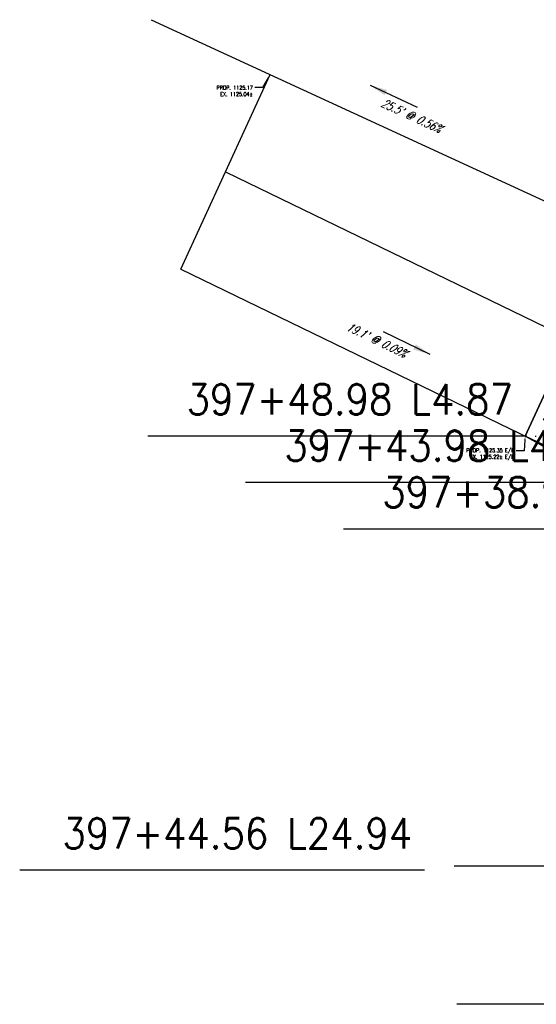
# Model space of a CAD drawing. Extents: x 167754 to 212748, y 396132 to 454338.
# Tile 38 of 150: x 188587 to 188611, y 409091 to 409137. Entities that reach past the tile are written whole.
import ezdxf
from ezdxf import colors
from ezdxf.entities.mleader import LeaderData, LeaderLine
from ezdxf.enums import TextEntityAlignment as Align
from ezdxf.math import Vec2, Vec3

# ---------------------------------------------------------------- set-up
doc = ezdxf.new("R2010")
doc.units = 0
doc.header["$MEASUREMENT"] = 0
for name, color, linetype, plot in [('0_3DP_MAT', 181, 'CONTINUOUS', False), ('0_EX. 3DP', 31, 'CONTINUOUS', False), ('0_QUANTITIES_PAVEMENT REMOVED', 130, 'CONTINUOUS', False), ('SC_SCRATCH-4', 4, 'CONTINUOUS', False)]:
    doc.layers.add(name, color=color, linetype=linetype, plot=plot)
for name, color, linetype in [('PV_P_CURB_RAMP', 3, 'CONTINUOUS'), ('PV_P_CURB_RAMP_HATCH', 3, 'CONTINUOUS'), ('SC_SCRATCH-6', 6, 'CONTINUOUS')]:
    doc.layers.add(name, color=color, linetype=linetype)
doc.styles.add('romans', font='romans.shx', dxfattribs={"width": 0.75, "oblique": 22.5})
doc.styles.get("Standard").update_dxf_attribs({"font": 'romans.shx', "width": 0.9})
doc.dimstyles.new('4P', dxfattribs={"dimscale": 4, "dimtxt": 0.14, "dimasz": 0.14, "dimexe": 0.05, "dimexo": 0.05, "dimgap": 0.05, "dimtad": 1, "dimzin": 0, "dimdsep": 46, "dimtxsty": 'romans', "dimcen": 0, "dimdle": 0.1, "dimclrd": 1, "dimclre": 1, "dimclrt": 7, "dimaunit": 1, "dimadec": 4, "dimazin": 0, "dimtfac": 1, "dimtmove": 0, "dimatfit": 2, "dimfxl": 1, "dimtvp": 1, "dimtolj": 1, "dimtzin": 0, "dimarcsym": 0})

msp = doc.modelspace()

# ---------------------------------------------------------------- linework, layer by layer
at = {"layer": '0_EX. 3DP'}
for points in [[(188593.408, 409136.89, 1125.008), (188616.608, 409126.215, 1125.151), (188631.393, 409119.352, 1124.965), (188635.605, 409121.01, 1125.145), (188639.928, 409120.673, 1125.186)], [(188594.777, 409125.386, 1125.235), (188611.987, 409117.045, 1125.218), (188617.254, 409113.975, 1125.159), (188617.824, 409113.533, 1125.145), (188618.378, 409113.073, 1125.132), (188618.917, 409112.594, 1125.118), (188619.439, 409112.097, 1125.105), (188619.944, 409111.583, 1125.091), (188620.902, 409110.506, 1125.064), (188621.353, 409109.943, 1125.05), (188621.785, 409109.366, 1125.037), (188622.198, 409108.775, 1125.023), (188622.59, 409108.171, 1125.009), (188622.962, 409107.553, 1124.996), (188623.313, 409106.924, 1124.982), (188623.643, 409106.283, 1124.969), (188623.951, 409105.631, 1124.955), (188624.387, 409104.597, 1124.912), (188624.647, 409103.895, 1124.883), (188624.883, 409103.185, 1124.854), (188625.093, 409102.467, 1124.825), (188625.279, 409101.742, 1124.797), (188625.439, 409101.011, 1124.768), (188625.574, 409100.275, 1124.739)]]:
    msp.add_polyline3d(points, dxfattribs=at)
at = {"layer": 'SC_SCRATCH-4'}
for points, elevation in [([(188594.777, 409125.386), (188598.907, 409134.36)], 1125.235), ([(188596.842, 409129.873), (188639.174, 409109.356)], 2250.47)]:
    msp.add_lwpolyline(points, dxfattribs=dict(at, elevation=elevation))

# ---------------------------------------------------------------- texts
at = {"layer": '0_EX. 3DP', "style": 'romans', "oblique": 22.5, "width": 0.75}
for s, rotation, p in [("25.5' @ 0.56%", 335.2915, (188605.342, 409132.279)), ("19.1' @ 0.09%", 334.1424, (188603.731, 409121.935))]:
    msp.add_text(s, height=0.4, rotation=rotation, dxfattribs=at).set_placement(p, align=Align.CENTER)
at = {"layer": 'SC_SCRATCH-6', "width": 0.9}
for s, p in [('397+48.98 L4.87', (188610.112, 409119.374)), ('397+38.98 L4.85', (188619.148, 409115.09)), ('397+44.56 L24.94', (188605.461, 409099.352))]:
    msp.add_text(s, height=1.4, dxfattribs=at).set_placement(p, align=Align.MIDDLE_RIGHT)

# ---------------------------------------------------------------- leaders
at = {"layer": '0_EX. 3DP'}
for points in [[(188603.52, 409133.862), (188605.7, 409132.859)], [(188606.292, 409121.445), (188604.133, 409122.492)]]:
    msp.add_leader(points, dimstyle='4P', override={"dimscale": 20, "dimtxt": 0.12, "dimasz": 0.04, "dimdec": 2}, dxfattribs=at)
at = {"layer": 'SC_SCRATCH-6', "has_arrowhead": 0}
for points in [[(188615.2, 409115.536), (188615.19, 409115.532), (188597.77, 409115.532)], [(188619.718, 409113.393), (188619.708, 409113.39), (188602.288, 409113.39)], [(188606.03, 409097.656), (188606.021, 409097.652), (188587.341, 409097.652)], [(188626.029, 409097.848), (188626.02, 409097.844), (188607.4, 409097.844)], [(188626.09, 409091.468), (188626.081, 409091.465), (188607.521, 409091.465)]]:
    msp.add_leader(points, dimstyle='4P', override={"dimscale": 20, "dimasz": 0.1}, dxfattribs=at)

# ---------------------------------------------------------------- next in the draw order: leaders
at = {"layer": '0_3DP_MAT'}
ml = msp.add_multileader_mtext('Standard', dxfattribs=at)
ml.set_content('PROP. 1125.17\\PEX. 1125.04±', color=256)
ml.set_leader_properties()
ml.build(insert=Vec2(0, 0))
ml.multileader.update_dxf_attribs({"dogleg_length": 0.36, "arrow_head_size": 0.18})
ctx = ml.context
ctx.base_point, ctx.char_height, ctx.arrow_head_size, ctx.landing_gap_size, ctx.plane_origin = Vec3(188596.171, 409133.754, -3.195), 0.18, 0.18, 0.09, Vec3(188595.884, 409141.875, -3.195)
ctx.text_align_type = 2
notes = []
notes.append((ctx, [(1, (1, 1, 0), (188598.555, 409133.754, -3.195), (-1, 0), 0.36, [(0, [(188598.907, 409134.36, -3.195)], 0, [])])]))
ctx.mtext.insert, ctx.mtext.width, ctx.mtext.alignment, ctx.mtext.flow_direction = Vec3(188598.105, 409133.844, -3.195), 2.18773, 3, 5
ctx.mtext.has_bg_fill, ctx.mtext.bg_color, ctx.mtext.bg_scale_factor, ctx.mtext.bg_transparency, ctx.mtext.use_window_bg_color = 1, -1027028792, 1.5, 0, 1
ml = msp.add_multileader_mtext('Standard', dxfattribs=at)
ml.set_content('PROP. 1125.35 E/P\\PEX. 1125.22± E/P', color=256)
ml.set_leader_properties()
ml.build(insert=Vec2(0, 0))
ml.multileader.update_dxf_attribs({"dogleg_length": 0.36, "arrow_head_size": 0.18})
ctx = ml.context
ctx.base_point, ctx.char_height, ctx.arrow_head_size, ctx.landing_gap_size, ctx.plane_origin = Vec3(188607.605, 409116.992), 0.18, 0.18, 0.09, Vec3(188607.708, 409125.17)
ctx.text_align_type = 2
notes.append((ctx, [(1, (1, 1, 0), (188610.629, 409116.992), (-1, 0), 0.36, [(0, [(188610.682, 409117.678)], 0, [])])]))
ctx.mtext.insert, ctx.mtext.width, ctx.mtext.alignment, ctx.mtext.flow_direction = Vec3(188610.179, 409117.112), 2.60965, 3, 5
ctx.mtext.has_bg_fill, ctx.mtext.bg_color, ctx.mtext.bg_scale_factor, ctx.mtext.bg_transparency, ctx.mtext.use_window_bg_color = 1, -1027028792, 1.5, 0, 1
for ctx, leaders in notes:
    for number, flags, end, landing, length, lines in leaders:
        leader = LeaderData()
        leader.index, (leader.has_last_leader_line, leader.has_dogleg_vector, leader.attachment_direction) = number, flags
        leader.last_leader_point, leader.dogleg_vector, leader.dogleg_length = Vec3(end), Vec3(landing), length
        for number, points, colour, breaks in lines:
            line = LeaderLine()
            line.index, line.vertices, line.color, line.breaks = number, Vec3.list(points), colors.encode_raw_color(colour), breaks
            leader.lines.append(line)
        ctx.leaders.append(leader)

# ---------------------------------------------------------------- next in the draw order: hatches: boundary and pattern name
at = {"layer": 'PV_P_CURB_RAMP_HATCH', "transparency": 33554495}
h = msp.add_hatch(dxfattribs=at)
h.set_pattern_fill('CONCRE', color=256, scale=3, pattern_type=2)
h.set_pattern_definition([(0, (0, 0), (3, 3), [0.375, -2.625]), (90, (0, 0), (-3, 3), [0.375, -2.625]), (135, (0.375, 0), (-2.999999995, 2e-16), [0.5303301, -3.7123107]), (0, (0.375, 1.6875), (3, 3), [0.375, -2.625]), (45, (0.5625, 1.5), (0, 2.999999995), [0.2651649, -3.9774756]), (135, (0.5625, 1.5), (-2.999999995, 2e-16), [0.2651649, -3.9774756]), (0, (1.5, 2.4375), (3, 3), [0.5303301, -2.4696699]), (45, (1.5, 2.4375), (0, 2.999999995), [0.375, -3.8676408]), (135, (2.0303, 2.4375), (-2.999999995, 2e-16), [0.375, -3.8676408]), (90, (2.0625, 0.75), (-3, 3), [0.375, -2.625]), (45, (2.0625, 0.75), (0, 2.999999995), [0.2651649, -3.9774756]), (135, (2.25, 0.9375), (-2.999999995, 2e-16), [0.2651649, -3.9774756]), (0, (0.375, 0.75), (3, 3), [0.1875, -2.5125]), (0, (2.625, 1.5), (3, 3), [0.1875, -2.5125]), (90, (1.6875, 1.875), (-3, 3), [0.1875, -2.5125]), (135, (2.0625, 0.1875), (-2.999999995, 2e-16), [0.2651649, -3.9774756]), (135, (0.75, 2.25), (-2.999999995, 2e-16), [0.2651649, -3.9774756]), (45, (1.4062, 0.9844), (0, 2.999999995), [0.2651649, -3.9774756]), (90, (1.0312, 0.375), (-3, 3), [0.046875, -2.953125]), (90, (1.172, 1.6406), (-3, 3), [0.046875, -2.953125]), (90, (2.578, 2.1562), (-3, 3), [0.046875, -2.953125]), (90, (2.625, 0.5625), (-3, 3), [0.046875, -2.953125])])
edge = h.paths.add_edge_path()
edge.add_line((188634.278, 409091.48), (188626.09, 409091.468))
edge.add_line((188626.09, 409091.468), (188626.029, 409097.834))
edge.add_arc((188605.861, 409097.659), 20.169, 0.4974, 62.4175)
edge.add_line((188615.2, 409115.536), (188610.682, 409117.678))
edge.add_line((188610.682, 409117.678), (188614.968, 409126.971))
edge.add_line((188614.968, 409126.971), (188633.092, 409118.612))
edge.add_line((188633.092, 409118.612), (188637.67, 409116.5))
edge.add_line((188637.67, 409116.5), (188639.648, 409117.025))
edge.add_line((188639.648, 409117.025), (188640.145, 409116.947))
edge.add_line((188640.145, 409116.947), (188639.958, 409115.762))
edge.add_line((188639.958, 409115.762), (188639.819, 409114.785))
edge.add_line((188639.819, 409114.785), (188638.877, 409104.557))
edge.add_line((188638.877, 409104.557), (188638.772, 409103.288))
edge.add_line((188638.772, 409103.288), (188638.134, 409103.342))
edge.add_line((188638.134, 409103.342), (188633.339, 409107.111))
edge.add_line((188633.339, 409107.111), (188633.908, 409097.64))
edge.add_line((188633.908, 409097.64), (188634.278, 409091.48))

# ---------------------------------------------------------------- next in the draw order: linework, layer by layer
at = {"layer": '0_3DP_MAT', "color": 211}
for points in [[(188614.968, 409126.971, 1125.27), (188610.682, 409117.678, 1125.35)], [(188619.718, 409113.393, 1125.137), (188615.2, 409115.536, 1125.244), (188610.682, 409117.678, 1125.35)]]:
    msp.add_polyline3d(points, dxfattribs=at)
at = {"layer": '0_QUANTITIES_PAVEMENT REMOVED', "elevation": 1124.323}
msp.add_lwpolyline([(188617.254, 409113.975), (188610.682, 409117.678), (188614.968, 409126.971)], dxfattribs=at)
at = {"layer": 'PV_P_CURB_RAMP'}
for points in [[(188614.968, 409126.971), (188610.682, 409117.678)], [(188619.718, 409113.393), (188610.682, 409117.678)]]:
    msp.add_lwpolyline(points, dxfattribs=at)

# ---------------------------------------------------------------- next in the draw order: texts
at = {"layer": 'SC_SCRATCH-6', "width": 0.9}
msp.add_text('397+43.98 L4.86', height=1.4, dxfattribs=at).set_placement((188614.63, 409117.232), align=Align.MIDDLE_RIGHT)

# ---------------------------------------------------------------- next in the draw order: leaders
at = {"layer": 'SC_SCRATCH-6', "has_arrowhead": 0}
msp.add_leader([(188610.682, 409117.678), (188610.672, 409117.674), (188593.252, 409117.674)], dimstyle='4P', override={"dimscale": 20, "dimasz": 0.1}, dxfattribs=at)

doc.saveas('drawing.dxf')
